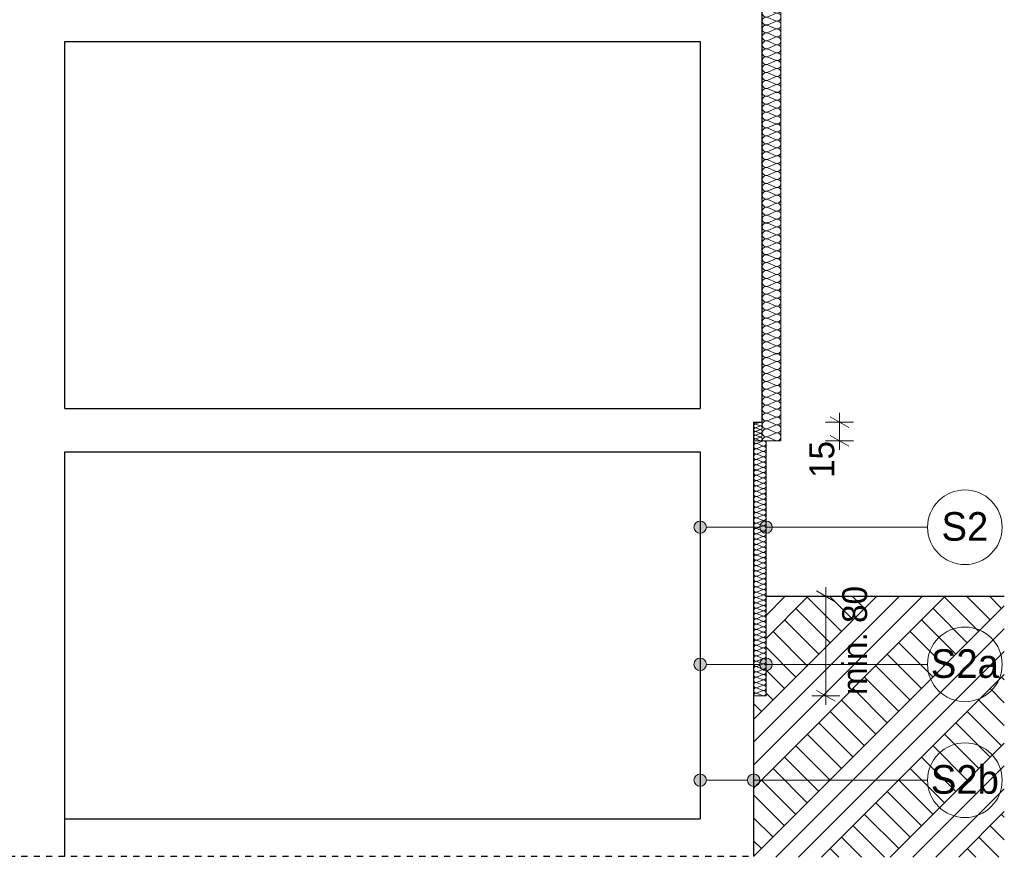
# Model space of a CAD drawing. Extents: x -149893 to 127691, y 5328 to 37028.
# Tile 52 of 88: x 53876 to 61795, y 17305 to 24038. Entities that reach past the tile are written whole.
import ezdxf

# ---------------------------------------------------------------- set-up
doc = ezdxf.new("R2010")
doc.units = 0
doc.header["$MEASUREMENT"] = 0
doc.linetypes.add('Hidden Line', pattern=[100, 50, -50])
for name, color, linetype, lineweight, true_color in [('arch izolacje_Nr_Pióra__3', 7, 'Continuous', 13, 0xff6600), ('Arch ocieplenie_Nr_Pióra__22', 7, 'Continuous', 9, 0x7f7f7f), ('Arch wyburzenia_Nr_Pióra__2', 7, 'Continuous', 13, 0x7f7f7f)]:
    doc.layers.add(name, color=color, linetype=linetype, lineweight=lineweight, true_color=true_color)
for name, color, linetype in [('Arch ocieplenie', 7, 'Continuous'), ('Arch opisy', 7, 'Continuous'), ('Arch wymiary', 7, 'Continuous')]:
    doc.layers.add(name, color=color, linetype=linetype)
for name, color, linetype, lineweight in [('Arch opisy_Nr_Pióra__1', 7, 'Continuous', 25), ('Arch opisy_Nr_Pióra__21', 7, 'Continuous', 13), ('Arch wymiary_Nr_Pióra__21', 7, 'Continuous', 13), ('INWENT STROPY_Nr_Pióra__1', 7, 'Continuous', 25), ('INWENT TEREN_Nr_Pióra__1', 7, 'Continuous', 25), ('INWENT.ŚCIANY_Nr_Pióra__1', 7, 'Continuous', 25)]:
    doc.layers.add(name, color=color, linetype=linetype, lineweight=lineweight)
doc.styles.add('GENERATED_STYLE_1', font='txt')
doc.styles.add('GENERATED_STYLE_4', font='txt')
doc.dimstyles.new('GENERATED_STYLE__1', dxfattribs={"dimtxt": 200, "dimasz": 114, "dimexe": 0.18, "dimexo": 0, "dimgap": 0.09, "dimtad": 1, "dimdec": 0, "dimlfac": 0.1, "dimzin": 0, "dimdsep": 46, "dimtxsty": 'GENERATED_STYLE_1', "dimblk": 'ARROWHEAD_2', "dimblk1": 'ARROWHEAD_2', "dimblk2": 'ARROWHEAD_2', "dimcen": 0.09, "dimclrd": 7, "dimclre": 7, "dimclrt": 7, "dimazin": 0, "dimtfac": 1, "dimtdec": 4, "dimtmove": 2, "dimatfit": 3, "dimfxl": 0, "dimtolj": 1, "dimtzin": 0, "dimarcsym": 0})
doc.dimstyles.new('GENERATED_STYLE__2', dxfattribs={"dimtxt": 200, "dimasz": 114, "dimexe": 0.18, "dimexo": 0, "dimgap": 0.09, "dimtad": 1, "dimdec": 0, "dimlfac": 0.1, "dimzin": 0, "dimdsep": 46, "dimtxsty": 'GENERATED_STYLE_1', "dimblk": 'ARROWHEAD_2', "dimblk1": 'ARROWHEAD_2', "dimblk2": 'ARROWHEAD_2', "dimcen": 0.09, "dimclrd": 7, "dimclre": 7, "dimclrt": 7, "dimazin": 0, "dimtfac": 1, "dimtdec": 4, "dimtmove": 0, "dimatfit": 3, "dimfxl": 0, "dimtolj": 1, "dimtzin": 0, "dimarcsym": 0})

# ---------------------------------------------------------------- blocks, each defined once
blk = doc.blocks.new('Izolacja cieplna 14_1', base_point=(59778.8, 18602.8))
at = {"layer": 'Arch ocieplenie_Nr_Pióra__22', "linetype": 'Continuous'}
for p, q in [((59808.6, 20633.3), (59849, 20651)), ((59849, 20611.9), (59808.6, 20629.7)), ((59808.6, 20590.6), (59849, 20608.3)), ((59849, 20569.2), (59808.6, 20587)), ((59808.6, 20547.9), (59849, 20565.6)), ((59849, 20526.5), (59808.6, 20544.3)), ((59808.6, 20505.1), (59849, 20522.9)), ((59849, 20483.8), (59808.6, 20501.6)), ((59808.6, 20462.4), (59849, 20480.2)), ((59849, 20441.1), (59808.6, 20458.8)), ((59808.6, 20419.7), (59849, 20437.5)), ((59849, 20398.4), (59808.6, 20416.1)), ((59808.6, 20377), (59849, 20394.8)), ((59849, 20355.7), (59808.6, 20373.4)), ((59808.6, 20334.3), (59849, 20352.1)), ((59849, 20313), (59808.6, 20330.7)), ((59808.6, 20291.6), (59849, 20309.4)), ((59849, 20270.2), (59808.6, 20288)), ((59808.6, 20248.9), (59849, 20266.7)), ((59849, 20227.5), (59808.6, 20245.3)), ((59808.6, 20206.2), (59849, 20224)), ((59849, 20184.8), (59808.6, 20202.6)), ((59808.6, 20163.5), (59849, 20181.2)), ((59849, 20142.1), (59808.6, 20159.9)), ((59808.6, 20120.8), (59849, 20138.5)), ((59849, 20099.4), (59808.6, 20117.2)), ((59808.6, 20078.1), (59849, 20095.8)), ((59849, 20056.7), (59808.6, 20074.5)), ((59808.6, 20035.4), (59849, 20053.1)), ((59849, 20014), (59808.6, 20031.8)), ((59808.6, 19992.6), (59849, 20010.4)), ((59849, 19971.3), (59808.6, 19989.1)), ((59808.6, 19949.9), (59849, 19967.7)), ((59849, 19928.6), (59808.6, 19946.3)), ((59808.6, 19907.2), (59849, 19925)), ((59849, 19885.9), (59808.6, 19903.6)), ((59808.6, 19864.5), (59849, 19882.3)), ((59849, 19843.2), (59808.6, 19860.9)), ((59808.6, 19821.8), (59849, 19839.6)), ((59849, 19800.5), (59808.6, 19818.2)), ((59808.6, 19779.1), (59849, 19796.9)), ((59849, 19757.7), (59808.6, 19775.5)), ((59808.6, 19736.4), (59849, 19754.2)), ((59849, 19715), (59808.6, 19732.8)), ((59808.6, 19693.7), (59849, 19711.5)), ((59849, 19672.3), (59808.6, 19690.1)), ((59808.6, 19651), (59849, 19668.7)), ((59849, 19629.6), (59808.6, 19647.4)), ((59808.6, 19608.3), (59849, 19626)), ((59849, 19586.9), (59808.6, 19604.7)), ((59808.6, 19565.6), (59849, 19583.3)), ((59849, 19544.2), (59808.6, 19562)), ((59808.6, 19522.9), (59849, 19540.6)), ((59849, 19501.5), (59808.6, 19519.3)), ((59808.6, 19480.1), (59849, 19497.9)), ((59849, 19458.8), (59808.6, 19476.6)), ((59808.6, 19437.4), (59849, 19455.2)), ((59849, 19416.1), (59808.6, 19433.8)), ((59808.6, 19394.7), (59849, 19412.5)), ((59849, 19373.4), (59808.6, 19391.1)), ((59808.6, 19352), (59849, 19369.8)), ((59849, 19330.7), (59808.6, 19348.4)), ((59808.6, 19309.3), (59849, 19327.1)), ((59849, 19288), (59808.6, 19305.7)), ((59808.6, 19266.6), (59849, 19284.4)), ((59849, 19245.2), (59808.6, 19263)), ((59808.6, 19223.9), (59849, 19241.7)), ((59849, 19202.5), (59808.6, 19220.3)), ((59808.6, 19181.2), (59849, 19199)), ((59849, 19159.8), (59808.6, 19177.6)), ((59808.6, 19138.5), (59849, 19156.2)), ((59849, 19117.1), (59808.6, 19134.9)), ((59808.6, 19095.8), (59849, 19113.5)), ((59849, 19074.4), (59808.6, 19092.2)), ((59808.6, 19053.1), (59849, 19070.8)), ((59849, 19031.7), (59808.6, 19049.5)), ((59808.6, 19010.4), (59849, 19028.1)), ((59849, 18989), (59808.6, 19006.8)), ((59808.6, 18967.6), (59849, 18985.4)), ((59849, 18946.3), (59808.6, 18964.1)), ((59808.6, 18924.9), (59849, 18942.7)), ((59849, 18903.6), (59808.6, 18921.3)), ((59808.6, 18882.2), (59849, 18900)), ((59849, 18860.9), (59808.6, 18878.6)), ((59808.6, 18839.5), (59849, 18857.3)), ((59849, 18818.2), (59808.6, 18835.9)), ((59808.6, 18796.8), (59849, 18814.6)), ((59849, 18775.5), (59808.6, 18793.2)), ((59808.6, 18754.1), (59849, 18771.9)), ((59849, 18732.7), (59808.6, 18750.5)), ((59808.6, 18711.4), (59849, 18729.2)), ((59849, 18690), (59808.6, 18707.8)), ((59808.6, 18668.7), (59849, 18686.5)), ((59849, 18647.3), (59808.6, 18665.1)), ((59808.6, 18626), (59849, 18643.7)), ((59849, 18604.6), (59808.6, 18622.4))]:
    blk.add_line(p, q, dxfattribs=at)
for centre, start_param, end_param in [((59800.1, 20610.1), 5.870392, 9.837571), ((59800.1, 20567.4), 5.870392, 9.837571), ((59800.1, 20652.8), 1.570796, 3.554385), ((59857.5, 20631.5), 2.728799, 6.695979), ((59857.5, 20588.8), 2.728799, 6.695979), ((59800.1, 20524.7), 5.870392, 9.837571), ((59857.5, 20546.1), 2.728799, 6.695979), ((59857.5, 20503.4), 2.728799, 6.695979), ((59800.1, 20482), 5.870392, 9.837571), ((59800.1, 20439.3), 5.870392, 9.837571), ((59857.5, 20460.6), 2.728799, 6.695979), ((59857.5, 20417.9), 2.728799, 6.695979), ((59800.1, 20396.6), 5.870392, 9.837571), ((59800.1, 20353.9), 5.870392, 9.837571), ((59857.5, 20375.2), 2.728799, 6.695979), ((59857.5, 20332.5), 2.728799, 6.695979), ((59800.1, 20311.2), 5.870392, 9.837571), ((59800.1, 20268.5), 5.870392, 9.837571), ((59857.5, 20289.8), 2.728799, 6.695979), ((59800.1, 20225.7), 5.870392, 9.837571), ((59800.1, 20183), 5.870392, 9.837571), ((59857.5, 20247.1), 2.728799, 6.695979), ((59857.5, 20204.4), 2.728799, 6.695979), ((59800.1, 20140.3), 5.870392, 9.837571), ((59800.1, 20097.6), 5.870392, 9.837571), ((59857.5, 20161.7), 2.728799, 6.695979), ((59857.5, 20119), 2.728799, 6.695979), ((59800.1, 20054.9), 5.870392, 9.837571), ((59800.1, 20012.2), 5.870392, 9.837571), ((59857.5, 20076.3), 2.728799, 6.695979), ((59857.5, 20033.6), 2.728799, 6.695979), ((59800.1, 19969.5), 5.870392, 9.837571), ((59857.5, 19990.9), 2.728799, 6.695979), ((59857.5, 19948.1), 2.728799, 6.695979), ((59800.1, 19926.8), 5.870392, 9.837571), ((59800.1, 19884.1), 5.870392, 9.837571), ((59857.5, 19905.4), 2.728799, 6.695979), ((59857.5, 19862.7), 2.728799, 6.695979), ((59800.1, 19841.4), 5.870392, 9.837571), ((59800.1, 19798.7), 5.870392, 9.837571), ((59857.5, 19820), 2.728799, 6.695979), ((59857.5, 19777.3), 2.728799, 6.695979), ((59800.1, 19756), 5.870392, 9.837571), ((59800.1, 19713.2), 5.870392, 9.837571), ((59857.5, 19734.6), 2.728799, 6.695979), ((59800.1, 19670.5), 5.870392, 9.837571), ((59800.1, 19627.8), 5.870392, 9.837571), ((59857.5, 19691.9), 2.728799, 6.695979), ((59857.5, 19649.2), 2.728799, 6.695979), ((59800.1, 19585.1), 5.870392, 9.837571), ((59800.1, 19542.4), 5.870392, 9.837571), ((59857.5, 19606.5), 2.728799, 6.695979), ((59857.5, 19563.8), 2.728799, 6.695979), ((59800.1, 19499.7), 5.870392, 9.837571), ((59800.1, 19457), 5.870392, 9.837571), ((59857.5, 19521.1), 2.728799, 6.695979), ((59857.5, 19478.4), 2.728799, 6.695979), ((59800.1, 19414.3), 5.870392, 9.837571), ((59857.5, 19435.6), 2.728799, 6.695979), ((59857.5, 19392.9), 2.728799, 6.695979), ((59800.1, 19371.6), 5.870392, 9.837571), ((59800.1, 19328.9), 5.870392, 9.837571), ((59857.5, 19350.2), 2.728799, 6.695979), ((59857.5, 19307.5), 2.728799, 6.695979), ((59800.1, 19286.2), 5.870392, 9.837571), ((59800.1, 19243.5), 5.870392, 9.837571), ((59857.5, 19264.8), 2.728799, 6.695979), ((59857.5, 19222.1), 2.728799, 6.695979), ((59800.1, 19200.7), 5.870392, 9.837571), ((59800.1, 19158), 5.870392, 9.837571), ((59857.5, 19179.4), 2.728799, 6.695979), ((59800.1, 19115.3), 5.870392, 9.837571), ((59800.1, 19072.6), 5.870392, 9.837571), ((59857.5, 19136.7), 2.728799, 6.695979), ((59857.5, 19094), 2.728799, 6.695979), ((59800.1, 19029.9), 5.870392, 9.837571), ((59800.1, 18987.2), 5.870392, 9.837571), ((59857.5, 19051.3), 2.728799, 6.695979), ((59857.5, 19008.6), 2.728799, 6.695979), ((59800.1, 18944.5), 5.870392, 9.837571), ((59857.5, 18965.9), 2.728799, 6.695979), ((59857.5, 18923.1), 2.728799, 6.695979), ((59800.1, 18901.8), 5.870392, 9.837571), ((59800.1, 18859.1), 5.870392, 9.837571), ((59857.5, 18880.4), 2.728799, 6.695979), ((59857.5, 18837.7), 2.728799, 6.695979), ((59800.1, 18816.4), 5.870392, 9.837571), ((59800.1, 18773.7), 5.870392, 9.837571), ((59857.5, 18795), 2.728799, 6.695979), ((59857.5, 18752.3), 2.728799, 6.695979), ((59800.1, 18731), 5.870392, 9.837571), ((59800.1, 18688.2), 5.870392, 9.837571), ((59857.5, 18709.6), 2.728799, 6.695979), ((59857.5, 18666.9), 2.728799, 6.695979), ((59800.1, 18645.5), 5.870392, 9.837571), ((59800.1, 18602.8), 5.870392, 7.853982), ((59857.5, 18624.2), 2.728799, 6.695979)]:
    blk.add_ellipse(centre, major_axis=(0, 21.4), ratio=0.995956, start_param=start_param, end_param=end_param, dxfattribs=at)
blk = doc.blocks.new('Izolacja cieplna 14_2', base_point=(59848.8, 27464.8))
at = {"layer": 'Arch ocieplenie_Nr_Pióra__22', "linetype": 'Continuous'}
for p, q in [((59954.1, 27462.1), (59893.5, 27435.7)), ((59893.5, 27430.3), (59954.1, 27403.8)), ((59954.1, 27398.5), (59893.5, 27372)), ((59893.5, 27366.6), (59954.1, 27340.2)), ((59954.1, 27334.8), (59893.5, 27308.3)), ((59893.5, 27303), (59954.1, 27276.5)), ((59954.1, 27271.2), (59893.5, 27244.7)), ((59893.5, 27239.3), (59954.1, 27212.8)), ((59954.1, 27207.5), (59893.5, 27181)), ((59893.5, 27175.7), (59954.1, 27149.2)), ((59954.1, 27143.8), (59893.5, 27117.3)), ((59893.5, 27112), (59954.1, 27085.5)), ((59954.1, 27080.2), (59893.5, 27053.7)), ((59893.5, 27048.3), (59954.1, 27021.8)), ((59954.1, 27016.5), (59893.5, 26990)), ((59893.5, 26984.7), (59954.1, 26958.2)), ((59954.1, 26952.8), (59893.5, 26926.4)), ((59893.5, 26921), (59954.1, 26894.5)), ((59954.1, 26889.2), (59893.5, 26862.7)), ((59893.5, 26857.3), (59954.1, 26830.9)), ((59954.1, 26825.5), (59893.5, 26799)), ((59893.5, 26793.7), (59954.1, 26767.2)), ((59954.1, 26761.8), (59893.5, 26735.4)), ((59893.5, 26730), (59954.1, 26703.5)), ((59954.1, 26698.2), (59893.5, 26671.7)), ((59893.5, 26666.4), (59954.1, 26639.9)), ((59954.1, 26634.5), (59893.5, 26608)), ((59893.5, 26602.7), (59954.1, 26576.2)), ((59954.1, 26570.9), (59893.5, 26544.4)), ((59893.5, 26539), (59954.1, 26512.5)), ((59954.1, 26507.2), (59893.5, 26480.7)), ((59893.5, 26475.4), (59954.1, 26448.9)), ((59954.1, 26443.5), (59893.5, 26417)), ((59893.5, 26411.7), (59954.1, 26385.2)), ((59954.1, 26379.9), (59893.5, 26353.4)), ((59893.5, 26348), (59954.1, 26321.6)), ((59954.1, 26316.2), (59893.5, 26289.7)), ((59893.5, 26284.4), (59954.1, 26257.9)), ((59954.1, 26252.5), (59893.5, 26226.1)), ((59893.5, 26220.7), (59954.1, 26194.2)), ((59954.1, 26188.9), (59893.5, 26162.4)), ((59893.5, 26157), (59954.1, 26130.6)), ((59954.1, 26125.2), (59893.5, 26098.7)), ((59893.5, 26093.4), (59954.1, 26066.9)), ((59954.1, 26061.5), (59893.5, 26035.1)), ((59893.5, 26029.7), (59954.1, 26003.2)), ((59954.1, 25997.9), (59893.5, 25971.4)), ((59893.5, 25966.1), (59954.1, 25939.6)), ((59954.1, 25934.2), (59893.5, 25907.7)), ((59893.5, 25902.4), (59954.1, 25875.9)), ((59954.1, 25870.6), (59893.5, 25844.1)), ((59893.5, 25838.7), (59954.1, 25812.2)), ((59954.1, 25806.9), (59893.5, 25780.4)), ((59893.5, 25775.1), (59954.1, 25748.6)), ((59954.1, 25743.2), (59893.5, 25716.7)), ((59893.5, 25711.4), (59954.1, 25684.9)), ((59954.1, 25679.6), (59893.5, 25653.1)), ((59893.5, 25647.7), (59954.1, 25621.3)), ((59954.1, 25615.9), (59893.5, 25589.4)), ((59893.5, 25584.1), (59954.1, 25557.6)), ((59954.1, 25552.2), (59893.5, 25525.8)), ((59893.5, 25520.4), (59954.1, 25493.9)), ((59954.1, 25488.6), (59893.5, 25462.1)), ((59893.5, 25456.7), (59954.1, 25430.3)), ((59954.1, 25424.9), (59893.5, 25398.4)), ((59893.5, 25393.1), (59954.1, 25366.6)), ((59954.1, 25361.3), (59893.5, 25334.8)), ((59893.5, 25329.4), (59954.1, 25302.9)), ((59954.1, 25297.6), (59893.5, 25271.1)), ((59893.5, 25265.8), (59954.1, 25239.3)), ((59954.1, 25233.9), (59893.5, 25207.4)), ((59893.5, 25202.1), (59954.1, 25175.6)), ((59954.1, 25170.3), (59893.5, 25143.8)), ((59893.5, 25138.4), (59954.1, 25111.9)), ((59954.1, 25106.6), (59893.5, 25080.1)), ((59893.5, 25074.8), (59954.1, 25048.3)), ((59954.1, 25042.9), (59893.5, 25016.4)), ((59893.5, 25011.1), (59954.1, 24984.6)), ((59954.1, 24979.3), (59893.5, 24952.8)), ((59893.5, 24947.4), (59954.1, 24921)), ((59954.1, 24915.6), (59893.5, 24889.1)), ((59893.5, 24883.8), (59954.1, 24857.3)), ((59954.1, 24851.9), (59893.5, 24825.5)), ((59893.5, 24820.1), (59954.1, 24793.6)), ((59954.1, 24788.3), (59893.5, 24761.8)), ((59893.5, 24756.4), (59954.1, 24730)), ((59954.1, 24724.6), (59893.5, 24698.1)), ((59893.5, 24692.8), (59954.1, 24666.3)), ((59954.1, 24661), (59893.5, 24634.5)), ((59893.5, 24629.1), (59954.1, 24602.6)), ((59954.1, 24597.3), (59893.5, 24570.8)), ((59893.5, 24565.5), (59954.1, 24539)), ((59954.1, 24533.6), (59893.5, 24507.1)), ((59893.5, 24501.8), (59954.1, 24475.3)), ((59954.1, 24470), (59893.5, 24443.5)), ((59893.5, 24438.1), (59954.1, 24411.6)), ((59954.1, 24406.3), (59893.5, 24379.8)), ((59893.5, 24374.5), (59954.1, 24348)), ((59954.1, 24342.6), (59893.5, 24316.2)), ((59893.5, 24310.8), (59954.1, 24284.3)), ((59954.1, 24279), (59893.5, 24252.5)), ((59893.5, 24247.1), (59954.1, 24220.7)), ((59954.1, 24215.3), (59893.5, 24188.8)), ((59893.5, 24183.5), (59954.1, 24157)), ((59954.1, 24151.6), (59893.5, 24125.2)), ((59893.5, 24119.8), (59954.1, 24093.3)), ((59954.1, 24088), (59893.5, 24061.5)), ((59893.5, 24056.2), (59954.1, 24029.7)), ((59954.1, 24024.3), (59893.5, 23997.8)), ((59893.5, 23992.5), (59954.1, 23966)), ((59954.1, 23960.7), (59893.5, 23934.2)), ((59893.5, 23928.8), (59954.1, 23902.3)), ((59954.1, 23897), (59893.5, 23870.5)), ((59893.5, 23865.2), (59954.1, 23838.7)), ((59954.1, 23833.3), (59893.5, 23806.8)), ((59893.5, 23801.5), (59954.1, 23775)), ((59954.1, 23769.7), (59893.5, 23743.2)), ((59893.5, 23737.8), (59954.1, 23711.3)), ((59954.1, 23706), (59893.5, 23679.5)), ((59893.5, 23674.2), (59954.1, 23647.7)), ((59954.1, 23642.3), (59893.5, 23615.9)), ((59893.5, 23610.5), (59954.1, 23584)), ((59954.1, 23578.7), (59893.5, 23552.2)), ((59893.5, 23546.8), (59954.1, 23520.4)), ((59954.1, 23515), (59893.5, 23488.5)), ((59893.5, 23483.2), (59954.1, 23456.7)), ((59954.1, 23451.3), (59893.5, 23424.9)), ((59893.5, 23419.5), (59954.1, 23393)), ((59954.1, 23387.7), (59893.5, 23361.2)), ((59893.5, 23355.9), (59954.1, 23329.4)), ((59954.1, 23324), (59893.5, 23297.5)), ((59893.5, 23292.2), (59954.1, 23265.7)), ((59954.1, 23260.4), (59893.5, 23233.9)), ((59893.5, 23228.5), (59954.1, 23202)), ((59954.1, 23196.7), (59893.5, 23170.2)), ((59893.5, 23164.9), (59954.1, 23138.4)), ((59954.1, 23133), (59893.5, 23106.5)), ((59893.5, 23101.2), (59954.1, 23074.7)), ((59954.1, 23069.4), (59893.5, 23042.9)), ((59893.5, 23037.5), (59954.1, 23011.1)), ((59954.1, 23005.7), (59893.5, 22979.2)), ((59893.5, 22973.9), (59954.1, 22947.4)), ((59954.1, 22942), (59893.5, 22915.6)), ((59893.5, 22910.2), (59954.1, 22883.7)), ((59954.1, 22878.4), (59893.5, 22851.9)), ((59893.5, 22846.5), (59954.1, 22820.1)), ((59954.1, 22814.7), (59893.5, 22788.2)), ((59893.5, 22782.9), (59954.1, 22756.4)), ((59954.1, 22751), (59893.5, 22724.6)), ((59893.5, 22719.2), (59954.1, 22692.7)), ((59954.1, 22687.4), (59893.5, 22660.9)), ((59893.5, 22655.6), (59954.1, 22629.1)), ((59954.1, 22623.7), (59893.5, 22597.2)), ((59893.5, 22591.9), (59954.1, 22565.4)), ((59954.1, 22560.1), (59893.5, 22533.6)), ((59893.5, 22528.2), (59954.1, 22501.7)), ((59954.1, 22496.4), (59893.5, 22469.9)), ((59893.5, 22464.6), (59954.1, 22438.1)), ((59954.1, 22432.7), (59893.5, 22406.2)), ((59893.5, 22400.9), (59954.1, 22374.4)), ((59954.1, 22369.1), (59893.5, 22342.6)), ((59893.5, 22337.2), (59954.1, 22310.8)), ((59954.1, 22305.4), (59893.5, 22278.9)), ((59893.5, 22273.6), (59954.1, 22247.1)), ((59954.1, 22241.7), (59893.5, 22215.3)), ((59893.5, 22209.9), (59954.1, 22183.4)), ((59954.1, 22178.1), (59893.5, 22151.6)), ((59893.5, 22146.2), (59954.1, 22119.8)), ((59954.1, 22114.4), (59893.5, 22087.9)), ((59893.5, 22082.6), (59954.1, 22056.1)), ((59954.1, 22050.8), (59893.5, 22024.3)), ((59893.5, 22018.9), (59954.1, 21992.4)), ((59954.1, 21987.1), (59893.5, 21960.6)), ((59893.5, 21955.3), (59954.1, 21928.8)), ((59954.1, 21923.4), (59893.5, 21896.9)), ((59893.5, 21891.6), (59954.1, 21865.1)), ((59954.1, 21859.8), (59893.5, 21833.3)), ((59893.5, 21827.9), (59954.1, 21801.4)), ((59954.1, 21796.1), (59893.5, 21769.6)), ((59893.5, 21764.3), (59954.1, 21737.8)), ((59954.1, 21732.4), (59893.5, 21706)), ((59893.5, 21700.6), (59954.1, 21674.1)), ((59954.1, 21668.8), (59893.5, 21642.3)), ((59893.5, 21636.9), (59954.1, 21610.5)), ((59954.1, 21605.1), (59893.5, 21578.6)), ((59893.5, 21573.3), (59954.1, 21546.8)), ((59954.1, 21541.4), (59893.5, 21515)), ((59893.5, 21509.6), (59954.1, 21483.1)), ((59954.1, 21477.8), (59893.5, 21451.3)), ((59893.5, 21445.9), (59954.1, 21419.5)), ((59954.1, 21414.1), (59893.5, 21387.6)), ((59893.5, 21382.3), (59954.1, 21355.8)), ((59954.1, 21350.5), (59893.5, 21324)), ((59893.5, 21318.6), (59954.1, 21292.1)), ((59954.1, 21286.8), (59893.5, 21260.3)), ((59893.5, 21255), (59954.1, 21228.5)), ((59954.1, 21223.1), (59893.5, 21196.6)), ((59893.5, 21191.3), (59954.1, 21164.8)), ((59954.1, 21159.5), (59893.5, 21133)), ((59893.5, 21127.6), (59954.1, 21101.1)), ((59954.1, 21095.8), (59893.5, 21069.3)), ((59893.5, 21064), (59954.1, 21037.5)), ((59954.1, 21032.1), (59893.5, 21005.7)), ((59893.5, 21000.3), (59954.1, 20973.8)), ((59954.1, 20968.5), (59893.5, 20942)), ((59893.5, 20936.6), (59954.1, 20910.2)), ((59954.1, 20904.8), (59893.5, 20878.3)), ((59893.5, 20873), (59954.1, 20846.5)), ((59954.1, 20841.1), (59893.5, 20814.7)), ((59893.5, 20809.3), (59954.1, 20782.8)), ((59954.1, 20777.5), (59893.5, 20751)), ((59893.5, 20745.7), (59954.1, 20719.2)), ((59954.1, 20713.8), (59893.5, 20687.3)), ((59893.5, 20682), (59954.1, 20655.5))]:
    blk.add_line(p, q, dxfattribs=at)
for centre, start_param, end_param in [((59880.7, 27401.2), 1.158004, 5.125183), ((59880.7, 27464.8), 3.141593, 5.125182), ((59966.9, 27433), 4.299595, 8.266775), ((59966.9, 27369.3), 4.299595, 8.266775), ((59880.7, 27337.5), 1.158004, 5.125183), ((59966.9, 27305.7), 4.299595, 8.266775), ((59880.7, 27273.8), 1.158004, 5.125183), ((59880.7, 27210.2), 1.158004, 5.125183), ((59966.9, 27242), 4.299595, 8.266775), ((59880.7, 27146.5), 1.158004, 5.125183), ((59966.9, 27178.3), 4.299595, 8.266775), ((59880.7, 27082.8), 1.158004, 5.125183), ((59966.9, 27114.7), 4.299595, 8.266775), ((59966.9, 27051), 4.299595, 8.266775), ((59880.7, 27019.2), 1.158004, 5.125183), ((59966.9, 26987.3), 4.299595, 8.266775), ((59880.7, 26955.5), 1.158004, 5.125183), ((59880.7, 26891.8), 1.158004, 5.125183), ((59966.9, 26923.7), 4.299595, 8.266775), ((59880.7, 26828.2), 1.158004, 5.125183), ((59966.9, 26860), 4.299595, 8.266775), ((59880.7, 26764.5), 1.158004, 5.125183), ((59966.9, 26796.4), 4.299595, 8.266775), ((59966.9, 26732.7), 4.299595, 8.266775), ((59880.7, 26700.9), 1.158004, 5.125183), ((59966.9, 26669), 4.299595, 8.266775), ((59880.7, 26637.2), 1.158004, 5.125183), ((59880.7, 26573.5), 1.158004, 5.125183), ((59966.9, 26605.4), 4.299595, 8.266775), ((59880.7, 26509.9), 1.158004, 5.125183), ((59966.9, 26541.7), 4.299595, 8.266775), ((59880.7, 26446.2), 1.158004, 5.125183), ((59966.9, 26478), 4.299595, 8.266775), ((59966.9, 26414.4), 4.299595, 8.266775), ((59880.7, 26382.5), 1.158004, 5.125183), ((59966.9, 26350.7), 4.299595, 8.266775), ((59880.7, 26318.9), 1.158004, 5.125183), ((59880.7, 26255.2), 1.158004, 5.125183), ((59966.9, 26287), 4.299595, 8.266775), ((59880.7, 26191.6), 1.158004, 5.125183), ((59966.9, 26223.4), 4.299595, 8.266775), ((59880.7, 26127.9), 1.158004, 5.125183), ((59966.9, 26159.7), 4.299595, 8.266775), ((59880.7, 26064.2), 1.158004, 5.125183), ((59966.9, 26096.1), 4.299595, 8.266775), ((59966.9, 26032.4), 4.299595, 8.266775), ((59880.7, 26000.6), 1.158004, 5.125183), ((59966.9, 25968.7), 4.299595, 8.266775), ((59880.7, 25936.9), 1.158004, 5.125183), ((59880.7, 25873.2), 1.158004, 5.125183), ((59966.9, 25905.1), 4.299595, 8.266775), ((59880.7, 25809.6), 1.158004, 5.125183), ((59966.9, 25841.4), 4.299595, 8.266775), ((59880.7, 25745.9), 1.158004, 5.125183), ((59966.9, 25777.7), 4.299595, 8.266775), ((59966.9, 25714.1), 4.299595, 8.266775), ((59880.7, 25682.2), 1.158004, 5.125183), ((59966.9, 25650.4), 4.299595, 8.266775), ((59880.7, 25618.6), 1.158004, 5.125183), ((59880.7, 25554.9), 1.158004, 5.125183), ((59966.9, 25586.7), 4.299595, 8.266775), ((59880.7, 25491.3), 1.158004, 5.125183), ((59966.9, 25523.1), 4.299595, 8.266775), ((59880.7, 25427.6), 1.158004, 5.125183), ((59966.9, 25459.4), 4.299595, 8.266775), ((59966.9, 25395.8), 4.299595, 8.266775), ((59880.7, 25363.9), 1.158004, 5.125183), ((59966.9, 25332.1), 4.299595, 8.266775), ((59880.7, 25300.3), 1.158004, 5.125183), ((59880.7, 25236.6), 1.158004, 5.125183), ((59966.9, 25268.4), 4.299595, 8.266775), ((59880.7, 25172.9), 1.158004, 5.125183), ((59966.9, 25204.8), 4.299595, 8.266775), ((59880.7, 25109.3), 1.158004, 5.125183), ((59966.9, 25141.1), 4.299595, 8.266775), ((59966.9, 25077.4), 4.299595, 8.266775), ((59880.7, 25045.6), 1.158004, 5.125183), ((59966.9, 25013.8), 4.299595, 8.266775), ((59880.7, 24981.9), 1.158004, 5.125183), ((59880.7, 24918.3), 1.158004, 5.125183), ((59966.9, 24950.1), 4.299595, 8.266775), ((59880.7, 24854.6), 1.158004, 5.125183), ((59966.9, 24886.4), 4.299595, 8.266775), ((59880.7, 24791), 1.158004, 5.125183), ((59966.9, 24822.8), 4.299595, 8.266775), ((59966.9, 24759.1), 4.299595, 8.266775), ((59880.7, 24727.3), 1.158004, 5.125183), ((59966.9, 24695.5), 4.299595, 8.266775), ((59880.7, 24663.6), 1.158004, 5.125183), ((59880.7, 24600), 1.158004, 5.125183), ((59966.9, 24631.8), 4.299595, 8.266775), ((59880.7, 24536.3), 1.158004, 5.125183), ((59966.9, 24568.1), 4.299595, 8.266775), ((59880.7, 24472.6), 1.158004, 5.125183), ((59966.9, 24504.5), 4.299595, 8.266775), ((59966.9, 24440.8), 4.299595, 8.266775), ((59880.7, 24409), 1.158004, 5.125183), ((59966.9, 24377.1), 4.299595, 8.266775), ((59880.7, 24345.3), 1.158004, 5.125183), ((59880.7, 24281.6), 1.158004, 5.125183), ((59966.9, 24313.5), 4.299595, 8.266775), ((59880.7, 24218), 1.158004, 5.125183), ((59966.9, 24249.8), 4.299595, 8.266775), ((59880.7, 24154.3), 1.158004, 5.125183), ((59966.9, 24186.2), 4.299595, 8.266775), ((59966.9, 24122.5), 4.299595, 8.266775), ((59880.7, 24090.7), 1.158004, 5.125183), ((59966.9, 24058.8), 4.299595, 8.266775), ((59880.7, 24027), 1.158004, 5.125183), ((59880.7, 23963.3), 1.158004, 5.125183), ((59966.9, 23995.2), 4.299595, 8.266775), ((59880.7, 23899.7), 1.158004, 5.125183), ((59966.9, 23931.5), 4.299595, 8.266775), ((59880.7, 23836), 1.158004, 5.125183), ((59966.9, 23867.8), 4.299595, 8.266775), ((59966.9, 23804.2), 4.299595, 8.266775), ((59880.7, 23772.3), 1.158004, 5.125183), ((59966.9, 23740.5), 4.299595, 8.266775), ((59880.7, 23708.7), 1.158004, 5.125183), ((59880.7, 23645), 1.158004, 5.125183), ((59966.9, 23676.8), 4.299595, 8.266775), ((59880.7, 23581.3), 1.158004, 5.125183), ((59966.9, 23613.2), 4.299595, 8.266775), ((59880.7, 23517.7), 1.158004, 5.125183), ((59966.9, 23549.5), 4.299595, 8.266775), ((59966.9, 23485.9), 4.299595, 8.266775), ((59880.7, 23454), 1.158004, 5.125183), ((59966.9, 23422.2), 4.299595, 8.266775), ((59880.7, 23390.4), 1.158004, 5.125183), ((59880.7, 23326.7), 1.158004, 5.125183), ((59966.9, 23358.5), 4.299595, 8.266775), ((59880.7, 23263), 1.158004, 5.125183), ((59966.9, 23294.9), 4.299595, 8.266775), ((59880.7, 23199.4), 1.158004, 5.125183), ((59966.9, 23231.2), 4.299595, 8.266775), ((59966.9, 23167.5), 4.299595, 8.266775), ((59880.7, 23135.7), 1.158004, 5.125183), ((59966.9, 23103.9), 4.299595, 8.266775), ((59880.7, 23072), 1.158004, 5.125183), ((59880.7, 23008.4), 1.158004, 5.125183), ((59966.9, 23040.2), 4.299595, 8.266775), ((59880.7, 22944.7), 1.158004, 5.125183), ((59966.9, 22976.5), 4.299595, 8.266775), ((59880.7, 22881.1), 1.158004, 5.125183), ((59966.9, 22912.9), 4.299595, 8.266775), ((59880.7, 22817.4), 1.158004, 5.125183), ((59966.9, 22849.2), 4.299595, 8.266775), ((59966.9, 22785.6), 4.299595, 8.266775), ((59880.7, 22753.7), 1.158004, 5.125183), ((59966.9, 22721.9), 4.299595, 8.266775), ((59880.7, 22690.1), 1.158004, 5.125183), ((59880.7, 22626.4), 1.158004, 5.125183), ((59966.9, 22658.2), 4.299595, 8.266775), ((59880.7, 22562.7), 1.158004, 5.125183), ((59966.9, 22594.6), 4.299595, 8.266775), ((59880.7, 22499.1), 1.158004, 5.125183), ((59966.9, 22530.9), 4.299595, 8.266775), ((59966.9, 22467.2), 4.299595, 8.266775), ((59880.7, 22435.4), 1.158004, 5.125183), ((59966.9, 22403.6), 4.299595, 8.266775), ((59880.7, 22371.7), 1.158004, 5.125183), ((59880.7, 22308.1), 1.158004, 5.125183), ((59966.9, 22339.9), 4.299595, 8.266775), ((59880.7, 22244.4), 1.158004, 5.125183), ((59966.9, 22276.2), 4.299595, 8.266775), ((59880.7, 22180.8), 1.158004, 5.125183), ((59966.9, 22212.6), 4.299595, 8.266775), ((59966.9, 22148.9), 4.299595, 8.266775), ((59880.7, 22117.1), 1.158004, 5.125183), ((59966.9, 22085.3), 4.299595, 8.266775), ((59880.7, 22053.4), 1.158004, 5.125183), ((59880.7, 21989.8), 1.158004, 5.125183), ((59966.9, 22021.6), 4.299595, 8.266775), ((59880.7, 21926.1), 1.158004, 5.125183), ((59966.9, 21957.9), 4.299595, 8.266775), ((59880.7, 21862.4), 1.158004, 5.125183), ((59966.9, 21894.3), 4.299595, 8.266775), ((59966.9, 21830.6), 4.299595, 8.266775), ((59880.7, 21798.8), 1.158004, 5.125183), ((59966.9, 21766.9), 4.299595, 8.266775), ((59880.7, 21735.1), 1.158004, 5.125183), ((59880.7, 21671.4), 1.158004, 5.125183), ((59966.9, 21703.3), 4.299595, 8.266775), ((59880.7, 21607.8), 1.158004, 5.125183), ((59966.9, 21639.6), 4.299595, 8.266775), ((59880.7, 21544.1), 1.158004, 5.125183), ((59966.9, 21576), 4.299595, 8.266775), ((59966.9, 21512.3), 4.299595, 8.266775), ((59880.7, 21480.5), 1.158004, 5.125183), ((59966.9, 21448.6), 4.299595, 8.266775), ((59880.7, 21416.8), 1.158004, 5.125183), ((59880.7, 21353.1), 1.158004, 5.125183), ((59966.9, 21385), 4.299595, 8.266775), ((59880.7, 21289.5), 1.158004, 5.125183), ((59966.9, 21321.3), 4.299595, 8.266775), ((59880.7, 21225.8), 1.158004, 5.125183), ((59966.9, 21257.6), 4.299595, 8.266775), ((59966.9, 21194), 4.299595, 8.266775), ((59880.7, 21162.1), 1.158004, 5.125183), ((59966.9, 21130.3), 4.299595, 8.266775), ((59880.7, 21098.5), 1.158004, 5.125183), ((59880.7, 21034.8), 1.158004, 5.125183), ((59966.9, 21066.6), 4.299595, 8.266775), ((59880.7, 20971.1), 1.158004, 5.125183), ((59966.9, 21003), 4.299595, 8.266775), ((59880.7, 20907.5), 1.158004, 5.125183), ((59966.9, 20939.3), 4.299595, 8.266775), ((59966.9, 20875.7), 4.299595, 8.266775), ((59880.7, 20843.8), 1.158004, 5.125183), ((59966.9, 20812), 4.299595, 8.266775), ((59880.7, 20780.2), 1.158004, 5.125183), ((59880.7, 20716.5), 1.158004, 5.125183), ((59966.9, 20748.3), 4.299595, 8.266775), ((59880.7, 20652.8), 1.158004, 3.141593), ((59966.9, 20684.7), 4.299595, 8.266775)]:
    blk.add_ellipse(centre, major_axis=(31.9, 0), ratio=0.997806, start_param=start_param, end_param=end_param, dxfattribs=at)
blk = doc.blocks.new('Izolacja cieplna 14_3', base_point=(59778.8, 20652.8))
at = {"layer": 'Arch ocieplenie_Nr_Pióra__22', "linetype": 'Continuous'}
for p, q in [((59799.7, 20789.1), (59827.9, 20801.6)), ((59827.9, 20774.1), (59799.7, 20786.6)), ((59799.7, 20759.1), (59827.9, 20771.6)), ((59827.9, 20744.1), (59799.7, 20756.6)), ((59799.7, 20729.1), (59827.9, 20741.6)), ((59827.9, 20714.1), (59799.7, 20726.6)), ((59799.7, 20699.1), (59827.9, 20711.6)), ((59827.9, 20684.1), (59799.7, 20696.6)), ((59799.7, 20669.1), (59827.9, 20681.6)), ((59827.9, 20654.1), (59799.7, 20666.6))]:
    blk.add_line(p, q, dxfattribs=at)
for centre, start_param, end_param in [((59793.7, 20772.8), 5.870392, 9.837571), ((59793.7, 20742.8), 5.870392, 9.837571), ((59793.7, 20802.8), 1.570796, 3.554385), ((59833.9, 20787.8), 2.728799, 6.695979), ((59833.9, 20757.8), 2.728799, 6.695979), ((59793.7, 20712.8), 5.870392, 9.837571), ((59793.7, 20682.8), 5.870392, 9.837571), ((59793.7, 20652.8), 5.870392, 7.853982), ((59833.9, 20727.8), 2.728799, 6.695979), ((59833.9, 20697.8), 2.728799, 6.695979), ((59833.9, 20667.8), 2.728799, 6.695979)]:
    blk.add_ellipse(centre, major_axis=(0, 15), ratio=0.99251, start_param=start_param, end_param=end_param, dxfattribs=at)
blk = doc.blocks.new('Linia_33', base_point=(59878.8, 19957.9))
at = {"layer": 'Arch opisy_Nr_Pióra__21', "linetype": 'Continuous'}
blk.add_line((59878.8, 19957.9), (61177.8, 19957.9), dxfattribs=at)
blk.add_circle((61477.8, 19957.9), 300, dxfattribs=at)
blk = doc.blocks.new('Linia_34', base_point=(59348.8, 19957.9))
at = {"layer": 'Arch opisy_Nr_Pióra__21', "linetype": 'Continuous'}
for points in [[(59398.8, 19957.9), (59395, 19977), (59384.2, 19993.2), (59367.9, 20004.1), (59348.8, 20007.9), (59329.7, 20004.1), (59313.4, 19993.2), (59302.6, 19977), (59298.8, 19957.9), (59302.6, 19938.7), (59313.4, 19922.5), (59329.7, 19911.7), (59348.8, 19907.9), (59367.9, 19911.7), (59384.2, 19922.5), (59395, 19938.7)], [(59928.8, 19957.9), (59925, 19977), (59914.2, 19993.2), (59897.9, 20004.1), (59878.8, 20007.9), (59859.7, 20004.1), (59843.4, 19993.2), (59832.6, 19977), (59828.8, 19957.9), (59832.6, 19938.7), (59843.4, 19922.5), (59859.7, 19911.7), (59878.8, 19907.9), (59897.9, 19911.7), (59914.2, 19922.5), (59925, 19938.7)]]:
    blk.add_hatch(color=256, dxfattribs=at).paths.add_polyline_path(points, flags=0)
blk.add_line((59398.8, 19957.9), (59828.8, 19957.9), dxfattribs=at)
for centre in [(59348.8, 19957.9), (59878.8, 19957.9)]:
    blk.add_circle(centre, 50, dxfattribs=at)
blk = doc.blocks.new('Linia_35', base_point=(59878.8, 18855.6))
at = {"layer": 'Arch opisy_Nr_Pióra__21', "linetype": 'Continuous'}
blk.add_line((59878.8, 18855.6), (61177.8, 18855.6), dxfattribs=at)
blk.add_circle((61477.8, 18855.6), 300, dxfattribs=at)
blk = doc.blocks.new('Linia_36', base_point=(59348.8, 18855.6))
at = {"layer": 'Arch opisy_Nr_Pióra__21', "linetype": 'Continuous'}
for points in [[(59398.8, 18855.6), (59395, 18874.7), (59384.2, 18890.9), (59367.9, 18901.8), (59348.8, 18905.6), (59329.7, 18901.8), (59313.4, 18890.9), (59302.6, 18874.7), (59298.8, 18855.6), (59302.6, 18836.4), (59313.4, 18820.2), (59329.7, 18809.4), (59348.8, 18805.6), (59367.9, 18809.4), (59384.2, 18820.2), (59395, 18836.4)], [(59928.8, 18855.6), (59925, 18874.7), (59914.2, 18890.9), (59897.9, 18901.8), (59878.8, 18905.6), (59859.7, 18901.8), (59843.4, 18890.9), (59832.6, 18874.7), (59828.8, 18855.6), (59832.6, 18836.4), (59843.4, 18820.2), (59859.7, 18809.4), (59878.8, 18805.6), (59897.9, 18809.4), (59914.2, 18820.2), (59925, 18836.4)]]:
    blk.add_hatch(color=256, dxfattribs=at).paths.add_polyline_path(points, flags=0)
blk.add_line((59398.8, 18855.6), (59828.8, 18855.6), dxfattribs=at)
for centre in [(59348.8, 18855.6), (59878.8, 18855.6)]:
    blk.add_circle(centre, 50, dxfattribs=at)
blk = doc.blocks.new('Linia_37', base_point=(59778.8, 17924.2))
at = {"layer": 'Arch opisy_Nr_Pióra__21', "linetype": 'Continuous'}
blk.add_line((59778.8, 17924.2), (61177.8, 17924.2), dxfattribs=at)
blk.add_circle((61477.8, 17924.2), 300, dxfattribs=at)
blk = doc.blocks.new('Linia_38', base_point=(59348.8, 17924.2))
at = {"layer": 'Arch opisy_Nr_Pióra__21', "linetype": 'Continuous'}
for points in [[(59398.8, 17924.2), (59395, 17943.3), (59384.2, 17959.5), (59367.9, 17970.4), (59348.8, 17974.2), (59329.7, 17970.4), (59313.4, 17959.5), (59302.6, 17943.3), (59298.8, 17924.2), (59302.6, 17905), (59313.4, 17888.8), (59329.7, 17878), (59348.8, 17874.2), (59367.9, 17878), (59384.2, 17888.8), (59395, 17905)], [(59828.8, 17924.2), (59825, 17943.3), (59814.2, 17959.5), (59797.9, 17970.4), (59778.8, 17974.2), (59759.7, 17970.4), (59743.4, 17959.5), (59732.6, 17943.3), (59728.8, 17924.2), (59732.6, 17905), (59743.4, 17888.8), (59759.7, 17878), (59778.8, 17874.2), (59797.9, 17878), (59814.2, 17888.8), (59825, 17905)]]:
    blk.add_hatch(color=256, dxfattribs=at).paths.add_polyline_path(points, flags=0)
blk.add_line((59398.8, 17924.2), (59728.8, 17924.2), dxfattribs=at)
for centre in [(59348.8, 17924.2), (59778.8, 17924.2)]:
    blk.add_circle(centre, 50, dxfattribs=at)
blk = doc.blocks.new('*D303')
at = {"layer": 'Arch wymiary_Nr_Pióra__21', "linetype": 'Continuous'}
for p, q in [((60472.5, 19402.8), (60247.5, 19402.8)), ((60435, 19359.5), (60285, 19446.1)), ((60360, 19402.8), (60360, 19476.2)), ((60360, 18602.8), (60360, 19402.8)), ((60285, 18646.1), (60435, 18559.5)), ((60472.5, 18602.8), (60247.5, 18602.8)), ((60360, 18529.5), (60360, 18602.8))]:
    blk.add_line(p, q, dxfattribs=at)
at = {"layer": 'Arch wymiary_Nr_Pióra__21', "insert": (60693.9, 18608.5), "char_height": 200, "attachment_point": 7, "rotation": 90, "style": 'GENERATED_STYLE_1'}
blk.add_mtext('{min. 80}', dxfattribs=at)
blk = doc.blocks.new('ARROWHEAD_2')
at = {"color": 0, "linetype": 'Continuous', "lineweight": 0}
for p, q in [((0, 0), (-1, 0)), ((-0.378, -0.655), (0.378, 0.655))]:
    blk.add_line(p, q, dxfattribs=at)
blk = doc.blocks.new('*D305')
at = {"layer": 'Arch wymiary_Nr_Pióra__21', "linetype": 'Continuous'}
for p, q in [((60545, 20759.5), (60395, 20846.1)), ((60470, 20802.8), (60470, 20876.2)), ((60582.5, 20802.8), (60357.5, 20802.8)), ((60470, 20652.8), (60470, 20802.8)), ((60395, 20696.1), (60545, 20609.5)), ((60582.5, 20652.8), (60357.5, 20652.8)), ((60470, 20579.5), (60470, 20652.8))]:
    blk.add_line(p, q, dxfattribs=at)
at = {"layer": 'Arch wymiary_Nr_Pióra__21', "insert": (60430, 20353.5), "char_height": 200, "attachment_point": 7, "rotation": 90, "style": 'GENERATED_STYLE_1'}
blk.add_mtext('{15}', dxfattribs=at)

msp = doc.modelspace()

# ---------------------------------------------------------------- hatches: boundary and pattern name
at = {"layer": 'Arch wyburzenia_Nr_Pióra__2', "linetype": 'Continuous'}
h = msp.add_hatch(dxfattribs=at)
h.set_pattern_fill('Earth', color=256, style=0, pattern_type=2)
h.set_pattern_definition([(45, (0, 0), (-275.7716, 275.7716), []), (45, (-91.9, 91.9), (-551.543, 551.543), []), (45, (-183.85, 183.85), (-551.543, 551.543), []), (135, (-275.77, 275.77), (91.92388, 91.92388), [390, -390])])
h.paths.add_polyline_path([(61795, 19402.8), (59878.8, 19402.8), (59878.8, 18602.8), (59778.8, 18602.8), (59778.8, 17304.5), (61795, 17304.5)], flags=0)

# ---------------------------------------------------------------- linework, layer by layer
at = {"layer": 'arch izolacje_Nr_Pióra__3', "linetype": 'Continuous'}
for p, q in [((59998.8, 27462.8), (59998.8, 20652.8)), ((59998.8, 20652.8), (59778.8, 20652.8)), ((59878.8, 18602.8), (59878.8, 20652.8)), ((59778.8, 18602.8), (59878.8, 18602.8))]:
    msp.add_line(p, q, dxfattribs=at)
at = {"layer": 'INWENT STROPY_Nr_Pióra__1', "linetype": 'Continuous'}
for p, q in [((54238.8, 23862.8), (59348.8, 23862.8)), ((54238.8, 20912.8), (59348.8, 20912.8)), ((59778.8, 20802.8), (59848.8, 20802.8)), ((54238.8, 20562.8), (59348.8, 20562.8)), ((54238.8, 17612.8), (59348.8, 17612.8))]:
    msp.add_line(p, q, dxfattribs=at)
at = {"layer": 'INWENT STROPY_Nr_Pióra__1', "linetype": 'Hidden Line'}
msp.add_line((48288.8, 17312.8), (59778.8, 17312.8), dxfattribs=at)
at = {"layer": 'INWENT TEREN_Nr_Pióra__1', "linetype": 'Continuous'}
msp.add_line((59878.8, 19402.8), (61795, 19402.8), dxfattribs=at)
at = {"layer": 'INWENT.ŚCIANY_Nr_Pióra__1', "linetype": 'Continuous'}
for p, q in [((59848.8, 20802.8), (59848.8, 28172.8)), ((54238.8, 20912.8), (54238.8, 23862.8)), ((59348.8, 23862.8), (59348.8, 20912.8)), ((59778.8, 20802.8), (59778.8, 17312.8)), ((54238.8, 17312.8), (54238.8, 20562.8)), ((59348.8, 20562.8), (59348.8, 17612.8))]:
    msp.add_line(p, q, dxfattribs=at)

# ---------------------------------------------------------------- block references
at = {"layer": 'Arch ocieplenie', "color": 104, "linetype": 'Continuous', "lineweight": 9, "true_color": 0x029e21}
for name, p in [('Izolacja cieplna 14_2', (59848.8, 27464.8)), ('Izolacja cieplna 14_3', (59778.8, 20652.8)), ('Izolacja cieplna 14_1', (59778.8, 18602.8))]:
    msp.add_blockref(name, p, dxfattribs=at)
at = {"layer": 'Arch opisy', "linetype": 'Continuous'}
for name, p in [('Linia_33', (59878.8, 19957.9)), ('Linia_34', (59348.8, 19957.9)), ('Linia_35', (59878.8, 18855.6)), ('Linia_36', (59348.8, 18855.6)), ('Linia_37', (59778.8, 17924.2)), ('Linia_38', (59348.8, 17924.2))]:
    msp.add_blockref(name, p, dxfattribs=at)

# ---------------------------------------------------------------- texts
at = {"layer": 'Arch opisy_Nr_Pióra__1', "linetype": 'Continuous', "char_height": 230, "attachment_point": 2, "style": 'GENERATED_STYLE_4'}
for s, insert in [('{S2}', (61477.8, 20079.2)), ('{S2a}', (61477.8, 18976.9)), ('{S2b}', (61477.8, 18045.6))]:
    msp.add_mtext(s, dxfattribs=dict(at, insert=insert))

# ---------------------------------------------------------------- dimensions: what is measured, and where the dimension line sits
at = {"layer": 'Arch wymiary', "linetype": 'Continuous'}
dim = msp.add_linear_dim(base=(60470, 20652.8), p1=(59998.8, 20652.8), p2=(59848.8, 20802.8), angle=90, dimstyle='GENERATED_STYLE__2', dxfattribs=at)
dim.commit()
dim.dimension.update_dxf_attribs({"geometry": '*D305', "text_midpoint": (60330, 20505.2)})
dim = msp.add_linear_dim(base=(60360, 18602.8), p1=(59878.8, 18602.8), p2=(60454.1, 19402.8), angle=90, text='min. 80', dimstyle='GENERATED_STYLE__1', dxfattribs=at)
dim.commit()
dim.dimension.update_dxf_attribs({"geometry": '*D303', "text_midpoint": (60593.9, 19057.4)})

doc.saveas('drawing.dxf')
